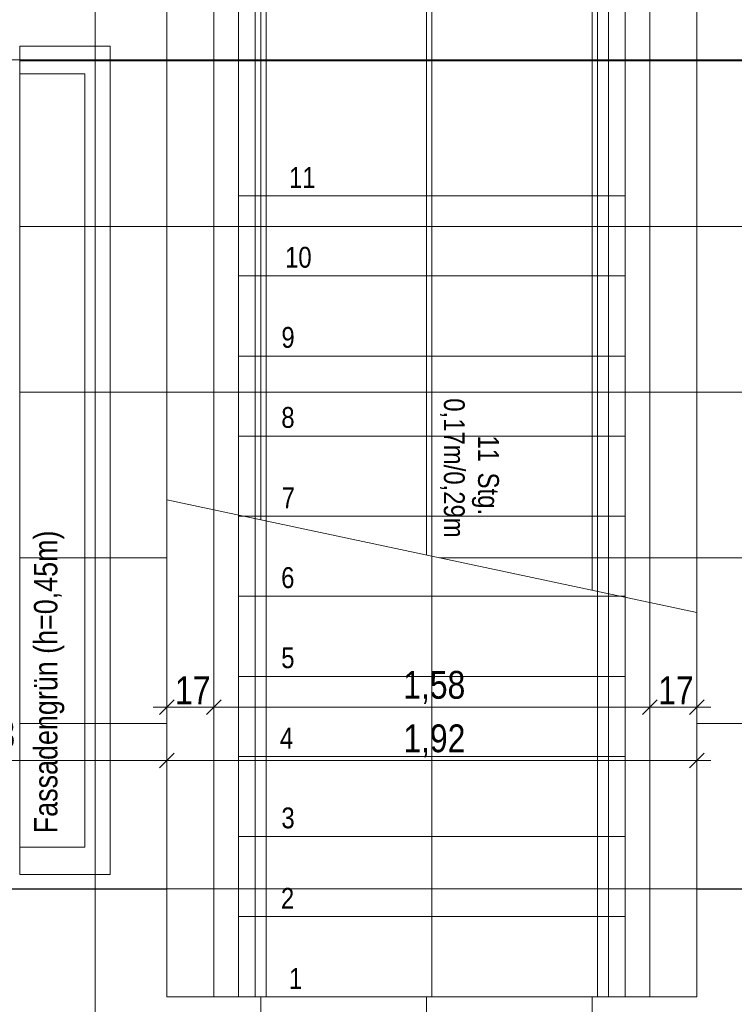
# Model space of a CAD drawing. Extents: x -620 to 300, y 62 to 1112.
# Tile 7 of 88: x -444 to -392, y 376 to 448. Entities that reach past the tile are written whole.
import ezdxf
from ezdxf.lldxf.tags import DXFTag

# ---------------------------------------------------------------- set-up
doc = ezdxf.new("R2010")
doc.units = 0
doc.layers.get('0').update_dxf_attribs({"lineweight": 13})
doc.layers.add('30 -35 Decken- 2.2 Treppen Außen', color=7, linetype='Continuous', lineweight=9, true_color=0x009999)
doc.layers.add('70 -76 Bemaßung- 2 Allgemein', color=9, linetype='Continuous', lineweight=5, true_color=0x808080)
doc.layers.add('60- 61 allgemeine Ausstattung- 4 Terrassen', color=7, linetype='Continuous', lineweight=9)
doc.layers.add('70 -71 Achsen- 1 Gebäudeachsen', color=7, linetype='STRICHPUNKT2-A06G9RP48I', lineweight=18)
doc.styles.get("Standard").update_dxf_attribs({"font": 'ARIALN.TTF'})
tags = doc.linetypes.add('grob-A06G9RP38I', pattern=[14, 3, -8, 3]).pattern_tags.tags
tags[8:9] = [DXFTag(74, 4), DXFTag(75, 0), DXFTag(340, '0'), DXFTag(46, 0.0), DXFTag(50, 0.0), DXFTag(44, 0.0), DXFTag(45, 0.0)]
tags[6:7] = [DXFTag(74, 4), DXFTag(75, 0), DXFTag(340, '0'), DXFTag(46, 0.0), DXFTag(50, 0.0), DXFTag(44, 0.0), DXFTag(45, 0.0)]
tags[4:5] = [DXFTag(74, 4), DXFTag(75, 0), DXFTag(340, '0'), DXFTag(46, 0.0), DXFTag(50, 0.0), DXFTag(44, 0.0), DXFTag(45, 0.0)]
tags = doc.linetypes.add('STRICHPUNKT2-A06G9RP48I', pattern=[12.7, 6.35, -3.175, 0, -3.175]).pattern_tags.tags
tags[10:11] = [DXFTag(74, 4), DXFTag(75, 0), DXFTag(340, '0'), DXFTag(46, 0.0), DXFTag(50, 0.0), DXFTag(44, 0.0), DXFTag(45, 0.0)]
tags[8:9] = [DXFTag(74, 4), DXFTag(75, 0), DXFTag(340, '0'), DXFTag(46, 0.0), DXFTag(50, 0.0), DXFTag(44, 0.0), DXFTag(45, 0.0)]
tags[6:7] = [DXFTag(74, 4), DXFTag(75, 0), DXFTag(340, '0'), DXFTag(46, 0.0), DXFTag(50, 0.0), DXFTag(44, 0.0), DXFTag(45, 0.0)]
tags[4:5] = [DXFTag(74, 4), DXFTag(75, 0), DXFTag(340, '0'), DXFTag(46, 0.0), DXFTag(50, 0.0), DXFTag(44, 0.0), DXFTag(45, 0.0)]

# ---------------------------------------------------------------- blocks, each defined once
blk = doc.blocks.new('Referenz-A06G9RP68I')
at = {"layer": '30 -35 Decken- 2.2 Treppen Außen', "color": 0, "linetype": 'grob-A06G9RP38I', "lineweight": -2, "ltscale": 0.13}
for p, q in [((-433.547, 540.274), (-433.547, 412.775)), ((-430.147, 412.053), (-430.147, 540.274)), ((-428.347, 540.274), (-428.347, 411.67)), ((-427.147, 411.415), (-427.147, 540.274)), ((-426.347, 540.274), (-426.347, 411.245)), ((-414.347, 408.694), (-414.347, 540.274)), ((-402.347, 540.274), (-402.347, 406.144)), ((-401.547, 405.974), (-401.547, 540.274)), ((-400.347, 540.274), (-400.347, 405.719)), ((-398.547, 405.336), (-398.547, 540.274)), ((-395.147, 404.613), (-395.147, 540.274)), ((-428.347, 434.794), (-428.347, 482.274)), ((-400.347, 434.794), (-400.347, 482.274)), ((-428.347, 428.994), (-428.347, 434.794)), ((-400.347, 434.794), (-428.347, 434.794)), ((-400.347, 428.994), (-400.347, 434.794)), ((-428.347, 423.194), (-428.347, 428.994)), ((-400.347, 428.994), (-428.347, 428.994)), ((-400.347, 423.194), (-400.347, 428.994)), ((-400.347, 423.194), (-428.347, 423.194)), ((-428.347, 417.394), (-428.347, 423.194)), ((-400.347, 417.394), (-400.347, 423.194)), ((-428.347, 417.394), (-428.347, 411.67)), ((-400.347, 417.394), (-428.347, 417.394)), ((-400.347, 411.594), (-400.347, 417.394)), ((-395.147, 404.613), (-433.547, 412.775)), ((-400.347, 411.594), (-427.99, 411.594)), ((-400.347, 405.794), (-400.347, 411.594)), ((-400.347, 405.794), (-400.704, 405.794)), ((-400.347, 405.719), (-400.347, 405.794))]:
    blk.add_line(p, q, dxfattribs=at)
at = {"layer": '30 -35 Decken- 2.2 Treppen Außen', "color": 0, "linetype": 'Continuous', "lineweight": -2, "ltscale": 0.13}
for p, q in [((-395.147, 404.613), (-433.547, 412.775)), ((-433.547, 412.775), (-433.547, 376.794)), ((-430.147, 376.794), (-430.147, 412.053)), ((-428.347, 411.67), (-428.347, 411.594)), ((-428.347, 411.67), (-428.347, 376.794)), ((-427.99, 411.594), (-428.347, 411.594)), ((-428.347, 411.594), (-428.347, 405.794)), ((-427.147, 376.794), (-427.147, 411.415)), ((-426.347, 411.245), (-426.347, 376.794)), ((-414.347, 376.794), (-414.347, 408.694)), ((-428.347, 405.794), (-428.347, 399.994)), ((-400.704, 405.794), (-428.347, 405.794)), ((-402.347, 406.144), (-402.347, 376.794)), ((-401.547, 376.794), (-401.547, 405.974)), ((-400.347, 405.719), (-400.347, 376.794)), ((-400.347, 399.994), (-400.347, 405.719)), ((-398.547, 376.794), (-398.547, 405.336)), ((-395.147, 376.794), (-395.147, 404.613)), ((-428.347, 399.994), (-400.347, 399.994)), ((-428.347, 394.194), (-428.347, 399.994)), ((-400.347, 394.194), (-400.347, 399.994)), ((-400.347, 394.194), (-428.347, 394.194)), ((-428.347, 388.394), (-428.347, 394.194)), ((-400.347, 388.394), (-400.347, 394.194)), ((-400.347, 388.394), (-428.347, 388.394)), ((-428.347, 382.594), (-428.347, 388.394)), ((-400.347, 382.594), (-400.347, 388.394)), ((-428.347, 376.794), (-428.347, 382.594)), ((-400.347, 382.594), (-428.347, 382.594)), ((-400.347, 376.794), (-400.347, 382.594)), ((-433.547, 376.794), (-428.347, 376.794)), ((-428.347, 376.794), (-430.147, 376.794)), ((-400.347, 376.794), (-428.347, 376.794)), ((-426.347, 376.794), (-427.147, 376.794)), ((-402.347, 376.794), (-401.547, 376.794)), ((-400.347, 376.794), (-395.147, 376.794)), ((-400.347, 376.794), (-398.547, 376.794))]:
    blk.add_line(p, q, dxfattribs=at)
at = {"layer": '60- 61 allgemeine Ausstattung- 4 Terrassen', "color": 0, "lineweight": -2}
for p, q in [((-438.727, 214.034), (-438.727, 450.234)), ((-444.207, 445.634), (-437.647, 445.634)), ((-444.207, 385.634), (-444.207, 445.634)), ((-437.647, 445.634), (-437.647, 385.634)), ((-444.138, 444.575), (-433.547, 444.575)), ((-395.147, 444.575), (26.913, 444.575)), ((-444.207, 443.634), (-439.499, 443.634)), ((-444.207, 387.634), (-444.207, 443.634)), ((-439.499, 443.634), (-439.499, 387.634)), ((-444.138, 432.575), (-433.547, 432.575)), ((-395.147, 432.575), (26.913, 432.575)), ((-444.138, 420.575), (-433.547, 420.575)), ((-395.147, 420.575), (26.913, 420.575)), ((-444.138, 408.575), (-433.547, 408.575)), ((-395.147, 408.575), (-354.697, 408.575)), ((-444.138, 396.575), (-433.547, 396.575)), ((-395.147, 396.575), (-354.697, 396.575)), ((-439.499, 387.634), (-444.207, 387.634)), ((-437.647, 385.634), (-444.207, 385.634)), ((-448.347, 384.575), (-433.547, 384.575)), ((-395.147, 384.575), (-354.697, 384.575)), ((-426.727, 214.034), (-426.727, 376.794)), ((-414.727, 214.034), (-414.727, 376.794)), ((-402.727, 214.034), (-402.727, 376.794))]:
    blk.add_line(p, q, dxfattribs=at)
at = {"layer": '70 -71 Achsen- 1 Gebäudeachsen', "color": 0, "linetype": 'STRICHPUNKT2-A06G9RP48I', "lineweight": -2, "ltscale": 0.13}
blk.add_line((-539.606, 384.614), (75.885, 384.614), dxfattribs=at)
at = {"layer": '70 -76 Bemaßung- 2 Allgemein', "color": 0, "linetype": 'Continuous', "lineweight": -2, "ltscale": 0.13}
for p, q in [((-426.727, 411.326), (-426.727, 448.634)), ((-414.727, 408.775), (-414.727, 448.634)), ((-402.727, 406.224), (-402.727, 448.634)), ((-433.547, 444.574), (-395.147, 444.574)), ((-433.547, 432.574), (-395.147, 432.574)), ((-433.547, 420.574), (-395.147, 420.574)), ((-413.783, 408.574), (-395.147, 408.574)), ((-430.147, 400.579), (-430.147, 398.774)), ((-430.147, 400.579), (-430.147, 398.774)), ((-434.078, 397.243), (-433.016, 398.304)), ((-429.616, 398.304), (-430.678, 397.243)), ((-430.678, 397.243), (-429.616, 398.304)), ((-398.016, 398.304), (-399.078, 397.243)), ((-399.078, 397.243), (-398.016, 398.304)), ((-394.616, 398.304), (-395.678, 397.243)), ((-434.547, 397.774), (-432.487, 397.774)), ((-431.207, 397.774), (-432.487, 397.774)), ((-429.147, 397.774), (-431.207, 397.774)), ((-431.147, 397.774), (-429.087, 397.774)), ((-399.607, 397.774), (-429.087, 397.774)), ((-397.547, 397.774), (-399.607, 397.774)), ((-399.547, 397.774), (-397.487, 397.774)), ((-396.207, 397.774), (-397.487, 397.774)), ((-394.147, 397.774), (-396.207, 397.774)), ((-433.547, 395.762), (-433.547, 396.774)), ((-433.547, 396.521), (-433.547, 394.899)), ((-433.547, 396.521), (-433.547, 394.899)), ((-398.547, 395.436), (-398.547, 396.774)), ((-398.547, 395.436), (-398.547, 396.774)), ((-395.147, 396.899), (-395.147, 394.899)), ((-395.147, 395.436), (-395.147, 396.774)), ((-433.016, 394.429), (-434.078, 393.368)), ((-434.078, 393.368), (-433.016, 394.429)), ((-394.616, 394.429), (-395.678, 393.368)), ((-434.607, 393.899), (-455.087, 393.899)), ((-432.547, 393.899), (-434.607, 393.899)), ((-434.547, 393.899), (-432.487, 393.899)), ((-396.207, 393.899), (-432.487, 393.899)), ((-394.147, 393.899), (-396.207, 393.899))]:
    blk.add_line(p, q, dxfattribs=at)
at = {"layer": '70 -76 Bemaßung- 2 Allgemein', "color": 0, "linetype": 'STRICHPUNKT2-A06G9RP48I', "lineweight": -2, "ltscale": 0.13}
blk.add_line((-483.413, 444.634), (-151.397, 444.634), dxfattribs=at)
at = {"layer": '30 -35 Decken- 2.2 Treppen Außen', "color": 0, "linetype": 'ByBlock', "lineweight": -2, "ltscale": 0.13, "char_height": 1.51033, "attachment_point": 1}
for s, insert, rotation in [('{\\fArial Narrow;11}', (-424.696, 436.875), 0.001), ('{\\fArial Narrow;10}', (-424.983, 431.099), 0.001), ('{\\fArial Narrow;9}', (-425.247, 425.299), 0.001), ('{\\fArial Narrow;0,17m/0,29m}', (-411.967, 420.132), 270.001), ('{\\fArial Narrow;8}', (-425.253, 419.499), 0.001), ('{\\fArial Narrow;11}', (-409.489, 417.445), 270.001), ('{\\fArial Narrow;Stg.}', (-409.489, 414.751), 270.001), ('{\\fArial Narrow;7}', (-425.226, 413.675), 0.001), ('{\\fArial Narrow;6}', (-425.265, 407.899), 0.001), ('{\\fArial Narrow;5}', (-425.259, 402.099), 0.001), ('{\\fArial Narrow;4}', (-425.356, 396.275), 0.001), ('{\\fArial Narrow;3}', (-425.247, 390.499), 0.001), ('{\\fArial Narrow;2}', (-425.283, 384.675), 0.001), ('{\\fArial Narrow;1}', (-424.7, 378.875), 0.001)]:
    blk.add_mtext(s, dxfattribs=dict(at, insert=insert, rotation=rotation))
at = {"layer": '60- 61 allgemeine Ausstattung- 4 Terrassen', "color": 0, "linetype": 'Continuous', "lineweight": -2, "ltscale": 0.13, "insert": (-443.177, 388.634), "char_height": 1.7, "attachment_point": 1, "rotation": 90}
blk.add_mtext('{\\fArial Narrow;Fassadengrün (h=0,45m)}', dxfattribs=at)
at = {"layer": '70 -76 Bemaßung- 2 Allgemein', "color": 0, "linetype": 'Continuous', "lineweight": -2, "ltscale": 0.13, "char_height": 2.01377, "attachment_point": 1}
for s, insert in [('{\\fArial Narrow;1,58}', (-416.417, 400.389)), ('{\\fArial Narrow;17}', (-432.953, 399.991)), ('{\\fArial Narrow;17}', (-397.953, 399.991)), ('{\\fArial Narrow;1,13}', (-449.018, 396.824)), ('{\\fArial Narrow;1,92}', (-416.409, 396.514))]:
    blk.add_mtext(s, dxfattribs=dict(at, insert=insert))

msp = doc.modelspace()

# ---------------------------------------------------------------- block references
at = {"color": 8, "lineweight": 13, "ltscale": 0.13, "true_color": 0x808080}
msp.add_blockref('Referenz-A06G9RP68I', (0, 0), dxfattribs=at)

doc.saveas('drawing.dxf')
